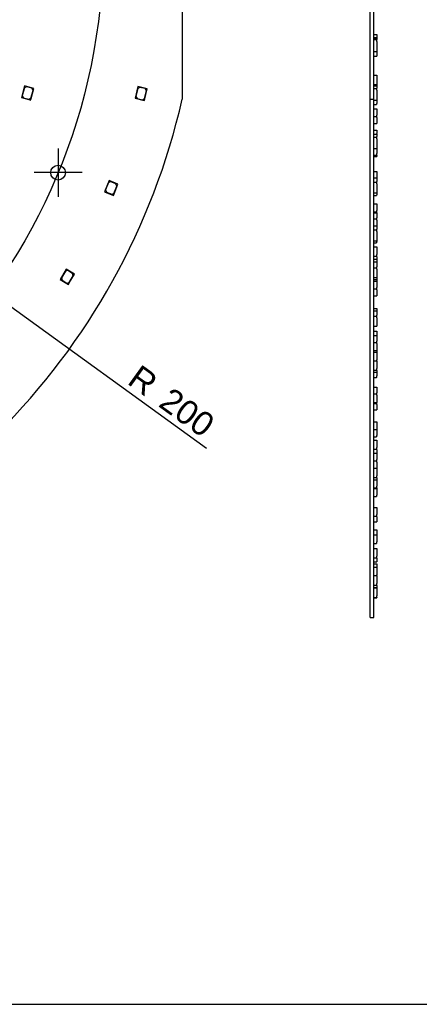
# Model space of a CAD drawing. Header units: millimetres. Extents: x 7 to 819, y 6 to 587.
# Tile 8 of 14: x 518 to 634, y 15 to 301. Entities that reach past the tile are written whole.
import ezdxf
from ezdxf.enums import TextEntityAlignment as Align
from ezdxf.lldxf.tags import DXFTag

# ---------------------------------------------------------------- set-up
doc = ezdxf.new("R2010")
doc.units = ezdxf.units.MM
doc.layers.add('Default', color=7, linetype='Continuous')
doc.layers.add('RDLED_400MM_4000', color=7, linetype='Continuous')
doc.styles.add('SEACAD_Arial', font='arial.ttf')
tags = doc.linetypes.add('CENTER2', pattern=[28.575, 19.05, -3.175, 3.175, -3.175]).pattern_tags.tags
tags[10:11] = [DXFTag(74, 4), DXFTag(75, 0), DXFTag(340, '0'), DXFTag(46, 0.0), DXFTag(50, 0.0), DXFTag(44, 0.0), DXFTag(45, 0.0)]
tags[8:9] = [DXFTag(74, 4), DXFTag(75, 0), DXFTag(340, '0'), DXFTag(46, 0.0), DXFTag(50, 0.0), DXFTag(44, 0.0), DXFTag(45, 0.0)]
tags[6:7] = [DXFTag(74, 4), DXFTag(75, 0), DXFTag(340, '0'), DXFTag(46, 0.0), DXFTag(50, 0.0), DXFTag(44, 0.0), DXFTag(45, 0.0)]
tags[4:5] = [DXFTag(74, 4), DXFTag(75, 0), DXFTag(340, '0'), DXFTag(46, 0.0), DXFTag(50, 0.0), DXFTag(44, 0.0), DXFTag(45, 0.0)]
doc.dimstyles.new('ISO', dxfattribs={"dimtxt": 7, "dimasz": 7, "dimexe": 3.5, "dimexo": 0, "dimgap": 1.75, "dimtad": 1, "dimtxsty": 'SEACAD_Arial', "dimblk1": '_SE_FILLED', "dimblk2": '_SE_FILLED', "dimsah": 1, "dimcen": 3.5, "dimadec": 0, "dimazin": 0, "dimtfac": 0.5, "dimtdec": 3, "dimtmove": 0, "dimatfit": 3, "dimfxl": 1, "dimarcsym": 0})

# ---------------------------------------------------------------- blocks, each defined once
blk = doc.blocks.new('SEANNOT_GROUP3')
at = {"layer": 'Default', "color": 7, "linetype": 'CENTER2'}
for p, q in [((529, 263.23), (529, 249.23)), ((536, 256.23), (522, 256.23))]:
    blk.add_line(p, q, dxfattribs=at)
blk = doc.blocks.new('SE1')
at = {"layer": 'RDLED_400MM_4000', "color": 7, "linetype": 'Continuous'}
for p, q in [((565.1, 318.55), (565.1, 277.61)), ((519.27, 281.42), (518.32, 278.06)), ((519.21, 280.82), (518.58, 278.61)), ((519.82, 281.16), (519.21, 280.82)), ((521.97, 280.66), (519.27, 281.42)), ((521.36, 280.72), (519.82, 281.16)), ((521.15, 277.77), (521.97, 280.66)), ((521.71, 280.11), (521.36, 280.72)), ((552.19, 281.23), (551.39, 277.82)), ((552.15, 280.63), (551.62, 278.39)), ((552.75, 281), (552.15, 280.63)), ((554.91, 280.59), (552.19, 281.23)), ((554.31, 280.63), (552.75, 281)), ((554.23, 277.67), (554.91, 280.59)), ((554.68, 280.03), (554.31, 280.63)), ((518.32, 278.06), (520.53, 277.43)), ((518.58, 278.61), (518.92, 277.99)), ((518.92, 277.99), (520.46, 277.55)), ((520.46, 277.55), (521.08, 277.89)), ((521.15, 277.77), (520.53, 277.43)), ((520.53, 277.43), (521.01, 277.29)), ((521.01, 277.29), (521.15, 277.77)), ((521.08, 277.89), (521.71, 280.11)), ((551.39, 277.82), (553.63, 277.3)), ((551.62, 278.39), (552, 277.78)), ((552, 277.78), (553.55, 277.42)), ((553.55, 277.42), (554.15, 277.79)), ((554.23, 277.67), (553.63, 277.3)), ((554.11, 277.19), (554.23, 277.67)), ((554.15, 277.79), (554.68, 280.03)), ((553.63, 277.3), (554.11, 277.19)), ((543.82, 253.92), (542.51, 250.67)), ((543.69, 253.32), (542.83, 251.19)), ((544.34, 253.6), (543.69, 253.32)), ((546.42, 252.87), (543.82, 253.92)), ((545.83, 253), (544.34, 253.6)), ((545.24, 250.22), (546.1, 252.35)), ((545.3, 250.09), (546.42, 252.87)), ((546.1, 252.35), (545.83, 253)), ((542.51, 250.67), (544.65, 249.81)), ((542.83, 251.19), (543.11, 250.54)), ((543.11, 250.54), (544.59, 249.94)), ((544.59, 249.94), (545.24, 250.22)), ((545.3, 250.09), (544.65, 249.81)), ((544.65, 249.81), (545.11, 249.62)), ((545.11, 249.62), (545.3, 250.09)), ((531.39, 228.19), (529.6, 225.19)), ((531.17, 227.63), (529.99, 225.65)), ((531.85, 227.8), (531.17, 227.63)), ((533.79, 226.76), (531.39, 228.19)), ((533.23, 226.98), (531.85, 227.8)), ((532.22, 224.32), (533.4, 226.3)), ((532.26, 224.19), (533.79, 226.76)), ((533.4, 226.3), (533.23, 226.98)), ((529.6, 225.19), (531.57, 224.01)), ((529.99, 225.65), (530.16, 224.97)), ((530.16, 224.97), (531.54, 224.15)), ((531.54, 224.15), (532.22, 224.32)), ((532.26, 224.19), (531.57, 224.01)), ((531.57, 224.01), (532, 223.76)), ((532, 223.76), (532.26, 224.19))]:
    blk.add_line(p, q, dxfattribs=at)
blk.add_circle((529, 256.23), 2.15, dxfattribs=at)
blk.add_arc((370.1, 322.05), 200, 282.8386, 347.1614, dxfattribs=at)
blk = doc.blocks.new('SE2')
at = {"layer": 'RDLED_400MM_4000', "color": 7, "linetype": 'Continuous'}
for p, q in [((619.78, 277.61), (619.78, 366.49)), ((620.78, 277.61), (620.78, 366.49)), ((620.78, 296.36), (621.68, 296.36)), ((620.78, 295.48), (621.68, 295.48)), ((620.78, 295.29), (621.68, 295.29)), ((620.78, 294.86), (621.58, 294.86)), ((621.58, 294.94), (621.58, 294.86)), ((621.58, 294.94), (621.68, 294.94)), ((621.58, 294.86), (621.58, 294.37)), ((621.68, 296.36), (621.68, 295.48)), ((621.68, 295.48), (621.68, 295.29)), ((621.68, 295.29), (621.68, 294.94)), ((621.68, 294.37), (621.68, 294.94)), ((621.58, 294.37), (621.68, 294.37)), ((621.68, 294.37), (621.68, 291.41)), ((620.78, 291.41), (621.68, 291.41)), ((620.78, 290.06), (621.68, 290.06)), ((621.68, 291.41), (621.68, 290.06)), ((620.78, 284.5), (621.68, 284.5)), ((621.68, 284.5), (621.68, 281.88)), ((620.78, 281.88), (621.68, 281.88)), ((620.78, 281.42), (621.68, 281.42)), ((620.78, 280.66), (621.58, 280.66)), ((621.58, 280.79), (621.58, 280.66)), ((621.58, 280.79), (621.68, 280.79)), ((621.58, 280.66), (621.58, 280.18)), ((621.68, 281.88), (621.68, 281.42)), ((621.68, 281.42), (621.68, 280.79)), ((621.68, 280.18), (621.68, 280.79)), ((619.78, 277.61), (620.78, 277.61)), ((619.78, 127.05), (619.78, 277.61)), ((620.78, 127.05), (620.78, 277.61)), ((621.58, 280.18), (621.68, 280.18)), ((621.68, 280.18), (621.68, 277.29)), ((620.78, 277.29), (621.68, 277.29)), ((620.78, 276.05), (621.58, 276.05)), ((620.78, 274.81), (621.68, 274.81)), ((621.58, 276.29), (621.58, 276.05)), ((621.58, 276.29), (621.68, 276.29)), ((621.68, 277.29), (621.68, 276.29)), ((621.68, 274.81), (621.68, 272.92)), ((620.78, 272.51), (621.58, 272.51)), ((621.58, 272.92), (621.58, 272.51)), ((621.58, 272.92), (621.68, 272.92)), ((621.58, 272.51), (621.58, 272.23)), ((621.58, 272.23), (621.68, 272.23)), ((621.68, 272.23), (621.68, 272.92)), ((621.68, 272.23), (621.68, 270.52)), ((620.78, 270.52), (621.68, 270.52)), ((620.78, 268.59), (621.68, 268.59)), ((620.78, 267.41), (621.68, 267.41)), ((620.78, 266.57), (621.58, 266.57)), ((621.58, 267.56), (621.58, 267.41)), ((621.58, 267.56), (621.68, 267.56)), ((621.58, 266.72), (621.58, 266.57)), ((621.58, 266.72), (621.68, 266.72)), ((621.58, 266.57), (621.58, 266.09)), ((621.58, 266.09), (621.68, 266.09)), ((621.68, 268.59), (621.68, 267.56)), ((621.68, 267.41), (621.68, 267.56)), ((621.68, 267.41), (621.68, 266.72)), ((621.68, 266.09), (621.68, 266.72)), ((621.68, 266.09), (621.68, 263.23)), ((620.78, 263.23), (621.68, 263.23)), ((621.68, 263.23), (621.68, 261.8)), ((620.78, 261.31), (621.58, 261.31)), ((620.78, 260.88), (621.68, 260.88)), ((621.58, 261.8), (621.58, 261.31)), ((621.58, 261.8), (621.68, 261.8)), ((621.58, 261.31), (621.58, 261.25)), ((621.58, 261.25), (621.68, 261.25)), ((621.68, 261.25), (621.68, 261.8)), ((621.68, 261.25), (621.68, 260.88)), ((620.78, 256.58), (621.68, 256.58)), ((620.78, 254.7), (621.68, 254.7)), ((621.68, 256.58), (621.68, 254.7)), ((621.68, 254.7), (621.68, 253.68)), ((620.78, 253.45), (621.58, 253.45)), ((621.58, 253.68), (621.58, 253.45)), ((621.58, 253.68), (621.68, 253.68)), ((621.58, 253.45), (621.58, 253.01)), ((621.58, 253.01), (621.68, 253.01)), ((621.68, 253.01), (621.68, 253.68)), ((621.68, 253.01), (621.68, 250.32)), ((620.78, 250.32), (621.68, 250.32)), ((620.78, 249.62), (621.58, 249.62)), ((621.58, 249.81), (621.58, 249.62)), ((621.58, 249.81), (621.68, 249.81)), ((621.68, 250.32), (621.68, 249.81)), ((620.78, 247.16), (621.68, 247.16)), ((621.68, 247.16), (621.68, 245.23)), ((620.78, 244.81), (621.58, 244.81)), ((620.78, 244.58), (621.68, 244.58)), ((621.58, 245.23), (621.58, 244.81)), ((621.58, 245.23), (621.68, 245.23)), ((621.58, 244.81), (621.58, 244.58)), ((621.58, 243.1), (621.58, 242.78)), ((621.58, 243.1), (621.68, 243.1)), ((621.68, 244.58), (621.68, 245.23)), ((621.68, 244.58), (621.68, 243.1)), ((621.68, 242.4), (621.68, 243.1)), ((620.78, 242.78), (621.58, 242.78)), ((620.78, 240.82), (621.68, 240.82)), ((621.58, 242.78), (621.58, 242.4)), ((621.58, 242.4), (621.68, 242.4)), ((621.68, 242.4), (621.68, 240.82)), ((621.68, 240.82), (621.68, 239.8)), ((620.78, 239.58), (621.58, 239.58)), ((621.58, 239.8), (621.58, 239.58)), ((621.58, 239.8), (621.68, 239.8)), ((621.58, 239.58), (621.58, 239.13)), ((621.58, 239.13), (621.68, 239.13)), ((621.68, 239.13), (621.68, 239.8)), ((621.68, 239.13), (621.68, 236.44)), ((620.78, 236.44), (621.68, 236.44)), ((620.78, 235.81), (621.58, 235.81)), ((620.78, 234.65), (621.68, 234.65)), ((621.58, 236.27), (621.58, 235.81)), ((621.58, 236.27), (621.68, 236.27)), ((621.58, 236.01), (621.68, 236.01)), ((621.68, 236.44), (621.68, 236.27)), ((621.68, 236.01), (621.68, 236.27)), ((621.68, 234.65), (621.68, 232.42)), ((620.78, 231.93), (621.58, 231.93)), ((621.58, 232.42), (621.58, 231.93)), ((621.58, 232.42), (621.68, 232.42)), ((621.58, 231.93), (621.58, 231.81)), ((621.58, 231.81), (621.68, 231.81)), ((621.68, 231.81), (621.68, 232.42)), ((621.68, 231.81), (621.68, 231.08)), ((620.78, 231.08), (621.68, 231.08)), ((620.78, 230.28), (621.68, 230.28)), ((621.58, 228.89), (621.58, 228.59)), ((621.58, 228.89), (621.68, 228.89)), ((621.68, 231.08), (621.68, 230.28)), ((621.68, 230.28), (621.68, 228.89)), ((621.68, 228.19), (621.68, 228.89)), ((620.78, 228.59), (621.58, 228.59)), ((621.58, 228.59), (621.58, 228.19)), ((621.58, 228.19), (621.68, 228.19)), ((621.68, 228.19), (621.68, 225.8)), ((620.78, 225.8), (621.68, 225.8)), ((620.78, 225.19), (621.68, 225.19)), ((620.78, 224.75), (621.68, 224.75)), ((621.68, 225.8), (621.68, 225.19)), ((621.68, 225.19), (621.68, 224.75)), ((621.68, 224.75), (621.68, 222.91)), ((620.78, 222.51), (621.58, 222.51)), ((620.78, 220.42), (621.68, 220.42)), ((621.58, 222.91), (621.58, 222.51)), ((621.58, 222.91), (621.68, 222.91)), ((621.58, 222.51), (621.58, 222.21)), ((621.58, 222.21), (621.68, 222.21)), ((621.68, 222.21), (621.68, 222.91)), ((621.68, 222.21), (621.68, 220.42)), ((620.78, 216.75), (621.68, 216.75)), ((620.78, 216.12), (621.68, 216.12)), ((620.78, 214.51), (621.58, 214.51)), ((621.58, 214.8), (621.58, 214.51)), ((621.58, 214.8), (621.68, 214.8)), ((621.58, 214.51), (621.58, 214.1)), ((621.68, 216.75), (621.68, 216.12)), ((621.68, 216.12), (621.68, 214.8)), ((621.68, 214.1), (621.68, 214.8)), ((620.78, 211.65), (621.68, 211.65)), ((621.58, 214.1), (621.68, 214.1)), ((621.68, 214.1), (621.68, 211.65)), ((620.78, 210.17), (621.68, 210.17)), ((620.78, 208.97), (621.68, 208.97)), ((621.68, 210.17), (621.68, 208.97)), ((621.68, 208.97), (621.68, 207.28)), ((620.78, 206.91), (621.58, 206.91)), ((621.58, 207.28), (621.58, 206.91)), ((621.58, 207.28), (621.68, 207.28)), ((621.58, 206.91), (621.58, 206.57)), ((621.58, 206.57), (621.68, 206.57)), ((621.68, 206.57), (621.68, 207.28)), ((621.68, 206.57), (621.68, 204.55)), ((620.78, 204.55), (621.68, 204.55)), ((620.78, 204.1), (621.68, 204.1)), ((621.68, 204.55), (621.68, 204.1)), ((621.68, 204.1), (621.68, 201.89)), ((620.78, 201.61), (621.68, 201.61)), ((621.58, 201.89), (621.58, 201.61)), ((621.58, 201.89), (621.68, 201.89)), ((621.68, 201.61), (621.68, 201.89)), ((621.68, 201.61), (621.68, 199.35)), ((620.78, 198.86), (621.58, 198.86)), ((620.78, 198.25), (621.68, 198.25)), ((621.58, 199.35), (621.58, 198.86)), ((621.58, 199.35), (621.68, 199.35)), ((621.58, 198.86), (621.58, 198.77)), ((621.58, 198.77), (621.68, 198.77)), ((621.68, 198.77), (621.68, 199.35)), ((621.68, 198.77), (621.68, 198.25)), ((621.68, 198.25), (621.68, 197.26)), ((620.78, 196.76), (621.58, 196.76)), ((621.58, 197.26), (621.58, 196.76)), ((621.58, 197.26), (621.68, 197.26)), ((621.58, 196.79), (621.68, 196.79)), ((621.68, 196.79), (621.68, 197.26)), ((620.78, 193.91), (621.68, 193.91)), ((620.78, 191.97), (621.58, 191.97)), ((621.58, 192.32), (621.58, 191.97)), ((621.58, 192.32), (621.68, 192.32)), ((621.58, 191.97), (621.58, 191.61)), ((621.58, 191.61), (621.68, 191.61)), ((621.68, 193.91), (621.68, 192.32)), ((621.68, 191.61), (621.68, 192.32)), ((621.68, 191.61), (621.68, 189.45)), ((620.78, 189.45), (621.68, 189.45)), ((620.78, 189.14), (621.58, 189.14)), ((621.58, 189.45), (621.58, 189.14)), ((621.58, 189.14), (621.58, 188.88)), ((621.58, 188.88), (621.68, 188.88)), ((621.68, 188.88), (621.68, 189.45)), ((621.68, 188.88), (621.68, 187.3)), ((620.78, 187.3), (621.68, 187.3)), ((620.78, 183.9), (621.68, 183.9)), ((621.68, 183.9), (621.68, 181.58)), ((620.78, 181.58), (621.68, 181.58)), ((621.68, 181.58), (621.68, 179.86)), ((620.78, 179.49), (621.58, 179.49)), ((620.78, 178.52), (621.68, 178.52)), ((621.58, 179.86), (621.58, 179.49)), ((621.58, 179.86), (621.68, 179.86)), ((621.58, 179.82), (621.68, 179.82)), ((621.68, 179.82), (621.68, 179.86)), ((621.68, 178.52), (621.68, 176.37)), ((620.78, 175.91), (621.58, 175.91)), ((620.78, 174.71), (621.68, 174.71)), ((621.58, 176.37), (621.58, 175.91)), ((621.58, 176.37), (621.68, 176.37)), ((621.58, 175.91), (621.58, 175.73)), ((621.58, 175.73), (621.68, 175.73)), ((621.68, 175.73), (621.68, 176.37)), ((621.68, 175.73), (621.68, 174.71)), ((621.68, 174.71), (621.68, 172.88)), ((620.78, 172.48), (621.58, 172.48)), ((621.58, 172.88), (621.58, 172.48)), ((621.58, 172.88), (621.68, 172.88)), ((621.58, 172.48), (621.58, 172.18)), ((621.58, 172.18), (621.68, 172.18)), ((621.68, 172.18), (621.68, 172.88)), ((621.68, 172.18), (621.68, 170.36)), ((620.78, 170.36), (621.68, 170.36)), ((621.68, 170.36), (621.68, 168.14)), ((620.78, 167.65), (621.58, 167.65)), ((620.78, 167.01), (621.68, 167.01)), ((621.58, 168.14), (621.58, 167.65)), ((621.58, 168.14), (621.68, 168.14)), ((621.58, 167.65), (621.58, 167.56)), ((621.58, 167.56), (621.68, 167.56)), ((621.68, 167.56), (621.68, 168.14)), ((621.68, 167.56), (621.68, 167.01)), ((621.68, 167.01), (621.68, 165.15)), ((620.78, 164.65), (621.58, 164.65)), ((620.78, 164.47), (621.68, 164.47)), ((621.58, 165.15), (621.58, 164.65)), ((621.58, 165.15), (621.68, 165.15)), ((621.58, 164.65), (621.68, 164.65)), ((621.68, 164.65), (621.68, 165.15)), ((621.68, 164.65), (621.68, 164.47)), ((621.68, 164.47), (621.68, 162.54)), ((620.78, 162.12), (621.58, 162.12)), ((621.58, 162.54), (621.58, 162.12)), ((621.58, 162.54), (621.68, 162.54)), ((621.58, 162.39), (621.68, 162.39)), ((621.68, 162.39), (621.68, 162.54)), ((620.78, 158.95), (621.68, 158.95)), ((621.68, 158.95), (621.68, 156.93)), ((620.78, 156.49), (621.58, 156.49)), ((620.78, 154.82), (621.68, 154.82)), ((621.58, 156.93), (621.58, 156.49)), ((621.58, 156.93), (621.68, 156.93)), ((621.58, 156.49), (621.58, 156.25)), ((621.58, 156.25), (621.68, 156.25)), ((621.68, 156.25), (621.68, 156.93)), ((621.68, 156.25), (621.68, 154.82)), ((620.78, 152.49), (621.68, 152.49)), ((621.68, 152.49), (621.68, 151.06)), ((620.78, 151.06), (621.68, 151.06)), ((621.58, 148.96), (621.58, 148.5)), ((621.58, 148.96), (621.68, 148.96)), ((621.68, 151.06), (621.68, 148.96)), ((621.68, 148.71), (621.68, 148.96)), ((620.78, 148.5), (621.58, 148.5)), ((620.78, 147.02), (621.68, 147.02)), ((621.58, 148.71), (621.68, 148.71)), ((621.68, 147.02), (621.68, 144.86)), ((620.78, 144.39), (621.58, 144.39)), ((620.78, 143.2), (621.68, 143.2)), ((621.58, 144.86), (621.58, 144.39)), ((621.58, 144.86), (621.68, 144.86)), ((621.58, 144.39), (621.58, 144.22)), ((621.58, 144.22), (621.68, 144.22)), ((621.68, 144.22), (621.68, 144.86)), ((621.68, 144.22), (621.68, 143.2)), ((620.78, 142.58), (621.68, 142.58)), ((620.78, 141.65), (621.68, 141.65)), ((621.68, 142.58), (621.68, 141.65)), ((621.68, 141.65), (621.68, 139.44)), ((620.78, 139.19), (621.68, 139.19)), ((621.58, 139.44), (621.58, 139.19)), ((621.58, 139.44), (621.68, 139.44)), ((621.68, 139.19), (621.68, 139.44)), ((621.68, 139.19), (621.68, 136.94)), ((620.78, 136.44), (621.58, 136.44)), ((620.78, 135.78), (621.68, 135.78)), ((620.78, 135.65), (621.68, 135.65)), ((621.58, 136.94), (621.58, 136.44)), ((621.58, 136.94), (621.68, 136.94)), ((621.58, 136.44), (621.58, 136.35)), ((621.58, 136.35), (621.68, 136.35)), ((621.68, 136.35), (621.68, 136.94)), ((621.68, 136.35), (621.68, 135.78)), ((621.68, 135.78), (621.68, 135.65)), ((621.68, 135.65), (621.68, 133.35)), ((620.78, 132.85), (621.58, 132.85)), ((620.78, 132.72), (621.68, 132.72)), ((621.58, 133.35), (621.58, 132.85)), ((621.58, 133.35), (621.68, 133.35)), ((621.58, 132.85), (621.58, 132.83)), ((621.58, 132.83), (621.68, 132.83)), ((621.68, 132.83), (621.68, 133.35)), ((621.68, 132.83), (621.68, 132.72)), ((619.78, 127.05), (620.78, 127.05))]:
    blk.add_line(p, q, dxfattribs=at)
blk = doc.blocks.new('DMBLK3')
at = {"layer": 'Default', "linetype": 'Continuous'}
blk.add_hatch(color=7, dxfattribs=at).paths.add_polyline_path([(212.97, 434.12), (214.33, 436.01), (207.98, 439.17)])
at = {"layer": 'Default', "color": 7, "linetype": 'Continuous'}
blk.add_line((572.15, 176.08), (207.98, 439.17), dxfattribs=at)
at = {"layer": 'Default', "color": 7, "linetype": 'Continuous', "style": 'SEACAD_Arial'}
for s, p in [('R', (552.88, 200.79)), ('200', (561.96, 194.23))]:
    blk.add_text(s, height=7, rotation=324.1547, dxfattribs=at).set_placement(p, align=Align.TOP_LEFT)
blk = doc.blocks.new('_SE_FILLED')
at = {"color": 0}
blk.add_line((0, 0), (-1, 0), dxfattribs=at)
blk.add_solid([(0, 0), (-1, -0.1665), (-1, 0.1665), (0, 0)], dxfattribs=at)

msp = doc.modelspace()

# ---------------------------------------------------------------- linework, layer by layer
at = {"layer": 'Default', "color": 7, "linetype": 'Continuous'}
msp.add_line((6.708, 14.67), (819.1, 14.67), dxfattribs=at)
at = {"layer": 'Default', "color": 7, "linetype": 'CENTER2'}
msp.add_circle((370.096, 322.047), 172, dxfattribs=at)

# ---------------------------------------------------------------- block references
at = {"layer": 'Default'}
for name in ['SE1', 'SE2', 'SEANNOT_GROUP3']:
    msp.add_blockref(name, (0, 0), dxfattribs=at)

# ---------------------------------------------------------------- dimensions: what is measured, and where the dimension line sits
at = {"layer": 'Default', "color": 7, "linetype": 'Continuous'}
dim = msp.add_radius_dim(center=(370.096, 322.047), mpoint=(207.976, 439.166), text='\\A1;<>', dimstyle='ISO', override={"dimtolj": 1}, dxfattribs=at)
dim.commit()
dim.dimension.update_dxf_attribs({"geometry": 'DMBLK3', "text_midpoint": (545.773, 195.133), "dimtype": 164})

doc.saveas('drawing.dxf')
